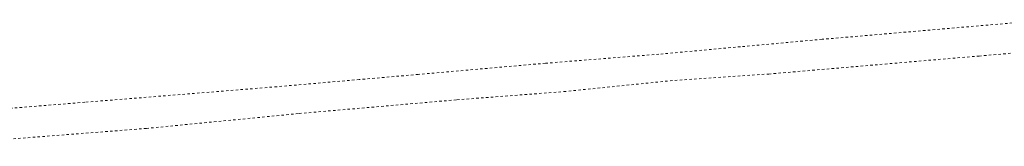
# Model space of a CAD drawing. Header units: metres. Extents: x 7527663 to 7537587, y 5492976 to 5503267.
# Tile 19 of 256: x 7533327 to 7533530, y 5497779 to 5497805. Entities that reach past the tile are written whole.
import ezdxf

# ---------------------------------------------------------------- set-up
doc = ezdxf.new("R2010")
doc.units = ezdxf.units.M
doc.linetypes.add('egug-500', pattern=[1, 0.5, -0.5])

msp = doc.modelspace()

# ---------------------------------------------------------------- linework, layer by layer
at = {"layer": '218-kontur użytku gruntowego', "color": 7, "linetype": 'egug-500', "lineweight": 18, "flags": 128}
for points in [[(7533539.68, 5497804.97), (7533492.47, 5497800.9)], [(7533492.47, 5497800.9), (7533475.63, 5497799.36)], [(7533475.63, 5497799.36), (7533458.84, 5497797.83)], [(7533524.87, 5497797.45), (7533554.61, 5497800.01)], [(7533458.84, 5497797.83), (7533435.41, 5497795.95)], [(7533505.47, 5497795.79), (7533524.87, 5497797.45)], [(7533435.41, 5497795.95), (7533409.18, 5497793.64)], [(7533481.49, 5497793.73), (7533505.47, 5497795.79)], [(7533397.02, 5497792.58), (7533380.01, 5497791.1)], [(7533409.18, 5497793.64), (7533397.02, 5497792.58)], [(7533439.23, 5497790.09), (7533462.11, 5497792.42)], [(7533462.11, 5497792.42), (7533481.49, 5497793.73)], [(7533380.01, 5497791.1), (7533340.44, 5497787.89)], [(7533417.18, 5497788.4), (7533439.23, 5497790.09)], [(7533384.64, 5497785.56), (7533417.18, 5497788.4)], [(7533340.44, 5497787.89), (7533302.36, 5497784.8)], [(7533353.12, 5497782.48), (7533384.64, 5497785.56)], [(7533305.76, 5497778.77), (7533353.12, 5497782.48)]]:
    msp.add_lwpolyline(points, dxfattribs=at)

doc.saveas('drawing.dxf')
